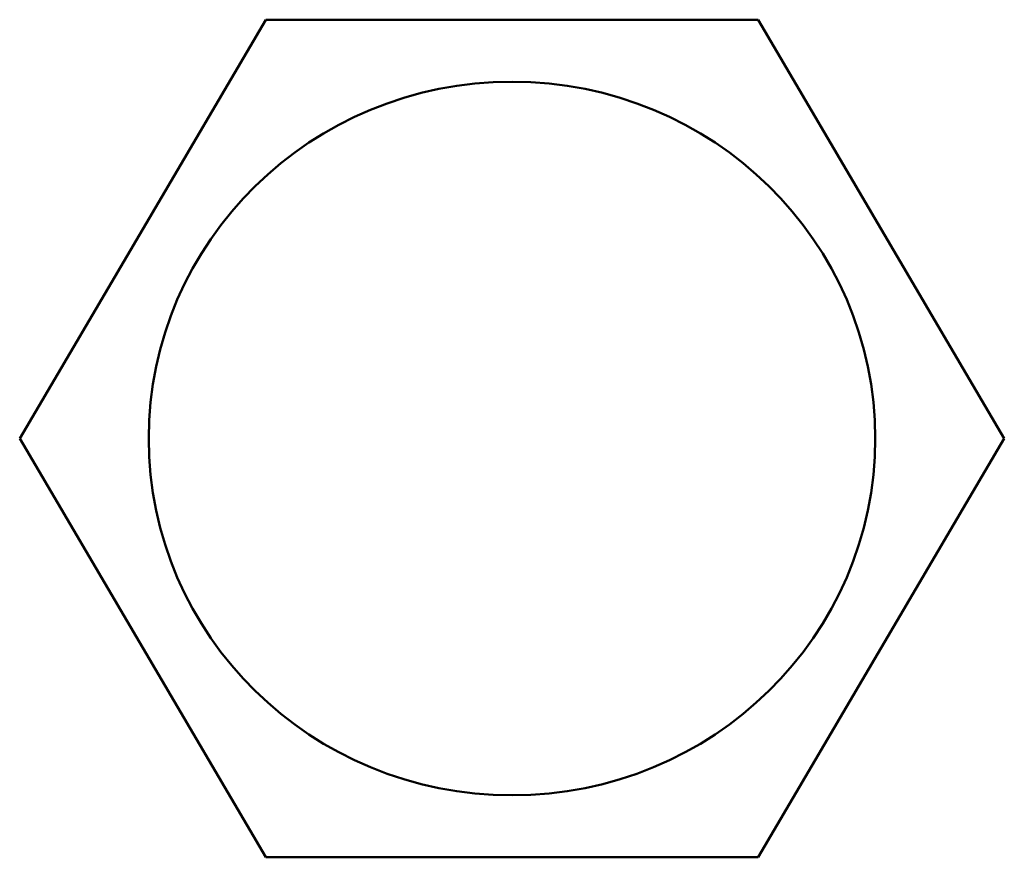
# Model space of a CAD drawing. Header units: inches. Extents: x 1.4 to 53.9, y 1.3 to 58.
# Tile 52 of 227: x 45.246 to 45.535, y 18.74 to 18.985. Entities that reach past the tile are written whole.
import ezdxf

# ---------------------------------------------------------------- set-up
doc = ezdxf.new("R2010")
doc.units = ezdxf.units.IN
doc.header["$MEASUREMENT"] = 0
doc.layers.add('Visible (ANSI)', color=7, linetype='Continuous', lineweight=50)

msp = doc.modelspace()

# ---------------------------------------------------------------- linework, layer by layer
at = {"layer": 'Visible (ANSI)'}
for p, q in [((45.24632, 18.86268), (45.31849, 18.98541)), ((45.31849, 18.98541), (45.46282, 18.98541)), ((45.46282, 18.98541), (45.53499, 18.86268)), ((45.31849, 18.73996), (45.24632, 18.86268)), ((45.53499, 18.86268), (45.46282, 18.73996)), ((45.46282, 18.73996), (45.31849, 18.73996))]:
    msp.add_line(p, q, dxfattribs=at)
msp.add_ellipse((45.39066, 18.86268), major_axis=(0.1065, 0), ratio=0.981793, dxfattribs=at)

doc.saveas('drawing.dxf')
